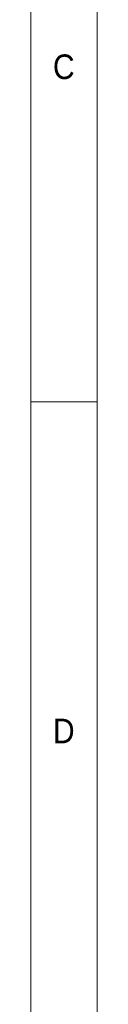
# Model space of a CAD drawing. Header units: millimetres. Extents: x 5 to 597, y 5 to 415.
# Tile 2 of 132: x 5 to 10, y 215 to 289. Entities that reach past the tile are written whole.
import ezdxf

# ---------------------------------------------------------------- set-up
doc = ezdxf.new("R2010")
doc.units = ezdxf.units.MM
doc.styles.add('SLDTEXTSTYLE1', font='GOTHIC.TTF', dxfattribs={"width": 0.913})

msp = doc.modelspace()

# ---------------------------------------------------------------- linework, layer by layer
at = {"color": 7, "linetype": 'Continuous', "lineweight": 18}
for p, q in [((5, 415), (5, 5)), ((10, 410), (10, 10)), ((10, 260), (5, 260))]:
    msp.add_line(p, q, dxfattribs=at)

# ---------------------------------------------------------------- texts
at = {"color": 7, "linetype": 'Continuous', "lineweight": 0, "char_height": 1.8521, "attachment_point": 1, "style": 'SLDTEXTSTYLE1'}
for s, insert in [('C', (6.6667, 286.1463)), ('D', (6.6667, 236.1463))]:
    msp.add_mtext(s, dxfattribs=dict(at, insert=insert))

doc.saveas('drawing.dxf')
